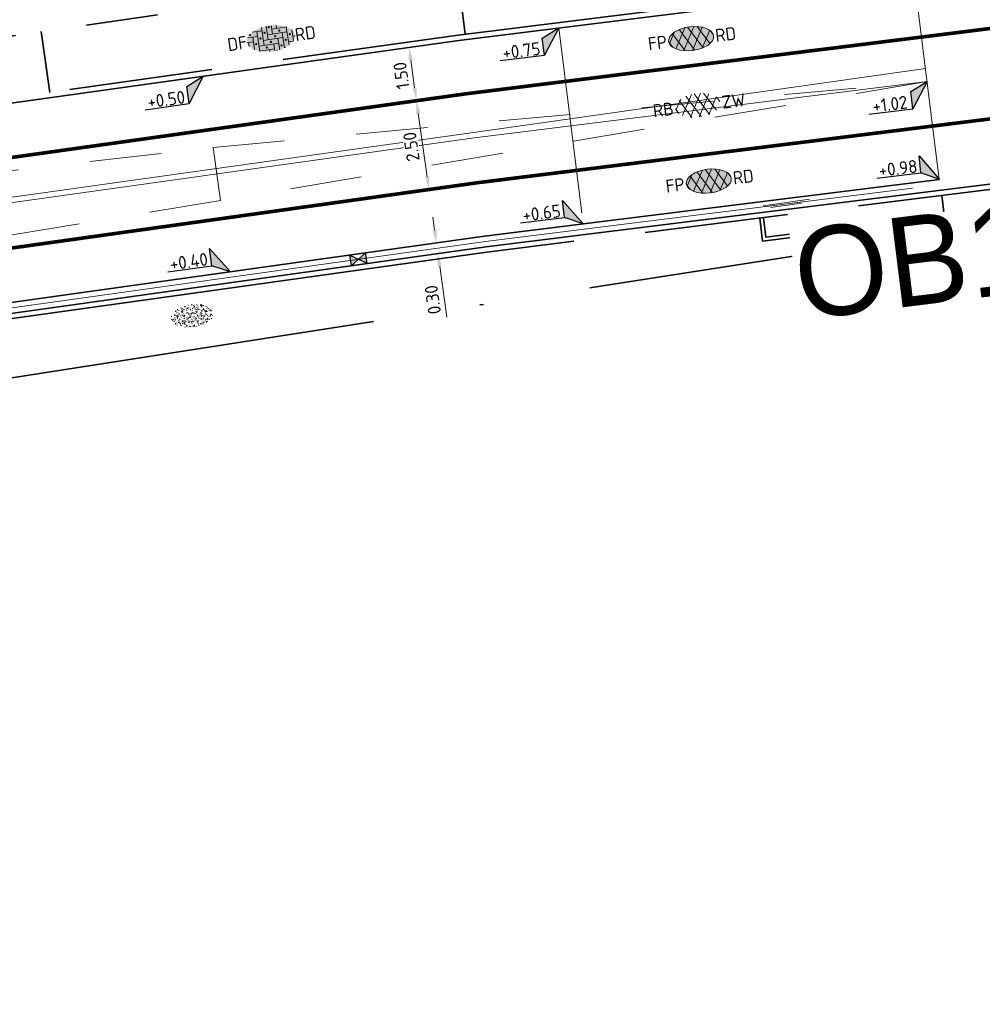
# Model space of a CAD drawing. Header units: metres. Extents: x 0 to 269924, y 0 to 933292.
# Tile 143 of 247: x 134329 to 134356, y 466526 to 466554. Entities that reach past the tile are written whole.
import ezdxf
from ezdxf import colors
from ezdxf.entities.mleader import LeaderData, LeaderLine
from ezdxf.enums import TextEntityAlignment as Align
from ezdxf.math import Vec2, Vec3

# ---------------------------------------------------------------- set-up
doc = ezdxf.new("R2018")
doc.units = ezdxf.units.M
for name, pattern in [('VH-OPSLUITBAND_100X200', [16, 8, -2, 4, -2]), ('VH-OPSLUITBAND_150X250', [24, 16, -2, 4, -2]), ('VW-1-1_STREEP', [2, 1, -1]), ('XX-HIDDEN', [4, 2, -2]), ('XX-PROJECTGRENS', [18, 12, -3, 0, -3])]:
    doc.linetypes.add(name, pattern=pattern)
for name, color, linetype, lineweight in [('B-WE-VH-M', 7, 'Continuous', 18), ('N-WE-KG-GRENS_PROJECT-G', 7, 'XX-PROJECTGRENS', 35), ('N-WE-VH-GOOT-S', 170, 'Continuous', 18), ('N-WE-VH-GOOT_STRAATBAKSTEEN-G', 170, 'Continuous', 35), ('N-WE-VH-KANTOPSLUITING-T18', 10, 'Continuous', 18), ('N-WE-VH-KANTOPSLUITING_OPSLUITBAND_100X200-G', 150, 'VH-OPSLUITBAND_100X200', 35), ('N-WE-VH-KANTOPSLUITING_OPSLUITBAND_150X250-G', 150, 'VH-OPSLUITBAND_150X250', 35), ('N-WE-VH-KANTOPSLUITING_VOORKANTBAND-G', 50, 'Continuous', 35), ('N-WE-VH-MATERIAALGRENS-G', 7, 'XX-HIDDEN', 35), ('N-WE-VH-VERHARDING-T18', 10, 'Continuous', 18), ('N-WE-VH-VERHARDING_ASFALT-S', 7, 'Continuous', 18), ('N-WE-VH-VERHARDING_STRAATBAKSTEEN-S', 7, 'Continuous', 18), ('N-WE-VW-MARKERING_LANGS_STREEP_11_010-G', 7, 'VW-1-1_STREEP', 13), ('X-XX-AL-HOOGTELABEL-S', 7, 'Continuous', 25)]:
    doc.layers.add(name, color=color, linetype=linetype, lineweight=lineweight)
for name, color, linetype, lineweight, true_color in [('N-WE-GR-GRAS-S', 7, 'Continuous', 18, 0x00a500), ('N-WE-RI-HWA_KOLK-S', 150, 'Continuous', 25, 0x007fff), ('N-WE-VH-HELLINGBAAN-G', 30, 'XX-HIDDEN', 18, 0xff7f00)]:
    doc.layers.add(name, color=color, linetype=linetype, lineweight=lineweight, true_color=true_color)
doc.layers.add('X-XX-AL-HULPLIJN-G', color=30, linetype='Continuous', lineweight=18, plot=False)
doc.styles.add('NLCS-ISO', font='NLCS-ISO.ttf')
doc.styles.add('NLCS-ISO-M200-T18', font='NLCS-ISO.ttf', dxfattribs={"height": 0.36})
doc.styles.get("Standard").update_dxf_attribs({"font": 'romand.shx'})
doc.dimstyles.new('NLCS-M200-T18-PIJL_L2_H2', dxfattribs={"dimscale": 0.2, "dimtxt": 2.5, "dimasz": 1.8, "dimexe": 2, "dimexo": 2, "dimgap": 0.7, "dimtad": 1, "dimzin": 0, "dimdsep": 46, "dimtxsty": 'NLCS-ISO-M200-T18', "dimcen": 0, "dimdle": 2, "dimclrd": 256, "dimclre": 256, "dimclrt": 10, "dimazin": 0, "dimtfac": 1, "dimtdec": 3, "dimtofl": 0, "dimtmove": 0, "dimatfit": 3, "dimfxl": 2, "dimfxlon": 1, "dimtfillclr": 256, "dimtolj": 1, "dimtzin": 0, "dimlwd": -1, "dimlwe": -1, "dimarcsym": 0})

# ---------------------------------------------------------------- blocks, each defined once
blk = doc.blocks.new('*U124')
for p, q in [((-2.42, 1.27), (-2.34, 3.67)), ((-2.34, 3.67), (0, 0)), ((-8.62, 1.47), (-2.42, 1.27)), ((0, 0), (-2.42, 1.27))]:
    blk.add_line(p, q)
blk.add_solid([(-2.34, 3.67), (0, 0), (-2.42, 1.27)])
at = {"style": 'NLCS-ISO'}
blk.add_attdef('...', text='', height=1.8, rotation=358.1378, dxfattribs=at).set_placement((-5.53, 0.95), align=Align.BOTTOM_CENTER)
blk = doc.blocks.new('*U123')
for p, q in [((0, 0), (-2.54, -3.45)), ((-2.49, -1.05), (0, 0)), ((-2.54, -3.45), (-2.49, -1.05)), ((-8.74, -3.3), (-2.54, -3.45))]:
    blk.add_line(p, q)
blk.add_solid([(-2.49, -1.05), (0, 0), (-2.54, -3.45)])
at = {"style": 'NLCS-ISO'}
blk.add_attdef('...', text='', height=1.8, rotation=358.6455, dxfattribs=at).set_placement((-5.65, -3.79), align=Align.BOTTOM_CENTER)
blk = doc.blocks.new('*U142')
for p, q in [((0, 0), (-2.49, -3.49)), ((-2.47, -1.09), (0, 0)), ((-2.49, -3.49), (-2.47, -1.09)), ((-8.69, -3.44), (-2.49, -3.49))]:
    blk.add_line(p, q)
blk.add_solid([(-2.47, -1.09), (0, 0), (-2.49, -3.49)])
at = {"style": 'NLCS-ISO'}
blk.add_attdef('...', text='', height=1.8, rotation=359.5254, dxfattribs=at).set_placement((-5.59, -3.88), align=Align.BOTTOM_CENTER)
blk = doc.blocks.new('*U143')
for p, q in [((-2.45, 1.21), (-2.43, 3.61)), ((-2.43, 3.61), (0, 0)), ((-8.65, 1.26), (-2.45, 1.21)), ((0, 0), (-2.45, 1.21))]:
    blk.add_line(p, q)
blk.add_solid([(-2.43, 3.61), (0, 0), (-2.45, 1.21)])
at = {"style": 'NLCS-ISO'}
blk.add_attdef('...', text='', height=1.8, rotation=359.5254, dxfattribs=at).set_placement((-5.56, 0.82), align=Align.BOTTOM_CENTER)
blk = doc.blocks.new('*U122')
for p, q in [((0, 0), (-2.54, -3.45)), ((-2.49, -1.05), (0, 0)), ((-2.54, -3.45), (-2.49, -1.05)), ((-8.74, -3.3), (-2.54, -3.45))]:
    blk.add_line(p, q)
blk.add_solid([(-2.49, -1.05), (0, 0), (-2.54, -3.45)])
at = {"style": 'NLCS-ISO'}
blk.add_attdef('...', text='', height=1.8, rotation=358.6455, dxfattribs=at).set_placement((-5.65, -3.79), align=Align.BOTTOM_CENTER)
blk = doc.blocks.new('*U144')
for p, q in [((-2.43, 1.25), (-2.38, 3.65)), ((-2.38, 3.65), (0, 0)), ((-8.63, 1.4), (-2.43, 1.25)), ((0, 0), (-2.43, 1.25))]:
    blk.add_line(p, q)
blk.add_solid([(-2.38, 3.65), (0, 0), (-2.43, 1.25)])
at = {"style": 'NLCS-ISO'}
blk.add_attdef('...', text='', height=1.8, rotation=358.6455, dxfattribs=at).set_placement((-5.54, 0.9), align=Align.BOTTOM_CENTER)
blk = doc.blocks.new('SVH-ASFALT_KL-SO')
at = {"ltscale": 0.1}
for p, q in [((-2.51, -1.23), (-0.92, 1.53)), ((0.09, -1.73), (-1.71, 1.38)), ((-1.45, -1.61), (0.37, 1.54)), ((1.26, -1.54), (-0.53, 1.56)), ((2.29, -1.09), (0.8, 1.48)), ((-3.32, -0.4), (-2.47, 1.08)), ((-1.25, -1.65), (-2.73, 0.92)), ((-0.24, -1.74), (1.52, 1.29)), ((1.15, -1.58), (2.49, 0.75)), ((2.91, 0.06), (2.53, 0.71)), ((-2.96, -0.91), (-3.37, -0.2))]:
    blk.add_line(p, q, dxfattribs=at)
at = {"style": 'NLCS-ISO'}
blk.add_attdef('FUNCTIE_VERHARDING', text='', height=1.8, dxfattribs=at).set_placement((-3.62, -0.09), align=Align.MIDDLE_RIGHT)
blk.add_attdef('KLEUR', text='', height=1.8, dxfattribs=at).set_placement((3.17, -0.09), align=Align.MIDDLE_LEFT)
at = {"style": 'NLCS-ISO', "flags": 1}
blk.add_attdef('FUNCTIE', text='', height=1.8, dxfattribs=at).set_placement((0.12, -3.58), align=Align.MIDDLE_CENTER)
blk = doc.blocks.new('SVH-ASFALT_FP_KL-SO')
at = {"true_color": 0xa50000}
h = blk.add_hatch(color=14, dxfattribs=at)
h.dxf.hatch_style = 1
edge = h.paths.add_edge_path()
edge.add_ellipse((0, 0), major_axis=(0.631, 0), ratio=0.525613, start_angle=0, end_angle=360)
at = {"ltscale": 0.1}
for p, q in [((-0.457, -0.228), (-0.139, 0.323)), ((0.063, -0.33), (-0.296, 0.292)), ((-0.244, -0.305), (0.12, 0.325)), ((0.298, -0.292), (-0.061, 0.33)), ((-0.002, -0.331), (0.349, 0.276)), ((0.503, -0.2), (0.206, 0.313)), ((-0.619, -0.063), (-0.448, 0.233)), ((-0.204, -0.314), (-0.501, 0.201)), ((0.275, -0.298), (0.544, 0.168)), ((0.628, 0.028), (0.552, 0.16)), ((-0.547, -0.165), (-0.629, -0.023))]:
    blk.add_line(p, q, dxfattribs=at)
at = {"layer": 'X-XX-AL-HULPLIJN-G'}
blk.add_ellipse((0, 0), major_axis=(0.631, 0), ratio=0.525613, dxfattribs=at)
at = {"style": 'NLCS-ISO'}
blk.add_attdef('RB', text='', height=0.36, dxfattribs=at).set_placement((-0.679, 0), align=Align.MIDDLE_RIGHT)
blk.add_attdef('RD', text='', height=0.36, dxfattribs=at).set_placement((0.679, 0), align=Align.MIDDLE_LEFT)
blk = doc.blocks.new('*D554')
at = {"layer": 'B-WE-VH-M', "transparency": 16777216}
for p, q in [((134340.716, 466551.377), (134339.923, 466551.266)), ((134340.616, 466549.202), (134340.369, 466550.965)), ((134341.063, 466548.901), (134340.27, 466548.79))]:
    blk.add_line(p, q, dxfattribs=at)
for points in [[(134340.31, 466550.957), (134340.429, 466550.973), (134340.319, 466551.321)], [(134340.557, 466549.194), (134340.676, 466549.21), (134340.666, 466548.846)]]:
    blk.add_solid(points, dxfattribs=at)
at = {"layer": 'Defpoints', "color": 0, "transparency": 16777216}
for p in [(134341.677, 466551.512), (134340.319, 466551.321), (134342.023, 466549.036)]:
    blk.add_point(p, dxfattribs=at)
at = {"layer": 'B-WE-VH-M', "color": 10, "transparency": 16777216, "insert": (134340.176, 466550.039), "char_height": 0.36, "attachment_point": 5, "rotation": 97.9782, "style": 'NLCS-ISO-M200-T18', "bg_fill": 3, "box_fill_scale": 1.1, "bg_fill_color": 256, "bg_fill_true_color": 13158600, "bg_fill_transparency": 0}
blk.add_mtext('\\A1;2.50', dxfattribs=at)
blk = doc.blocks.new('*D555')
at = {"layer": 'B-WE-VH-M', "transparency": 16777216}
for p, q in [((134340.507, 466552.862), (134339.715, 466552.751)), ((134340.269, 466551.678), (134340.161, 466552.45)), ((134340.716, 466551.377), (134339.923, 466551.266))]:
    blk.add_line(p, q, dxfattribs=at)
for points in [[(134340.102, 466552.442), (134340.221, 466552.459), (134340.111, 466552.807)], [(134340.21, 466551.67), (134340.329, 466551.686), (134340.319, 466551.321)]]:
    blk.add_solid(points, dxfattribs=at)
at = {"layer": 'Defpoints', "color": 0, "transparency": 16777216}
for p in [(134341.468, 466552.997), (134340.111, 466552.807), (134341.677, 466551.512)]:
    blk.add_point(p, dxfattribs=at)
at = {"layer": 'B-WE-VH-M', "color": 10, "transparency": 16777216, "insert": (134339.898, 466552.02), "char_height": 0.36, "attachment_point": 5, "rotation": 97.9782, "style": 'NLCS-ISO-M200-T18', "bg_fill": 3, "box_fill_scale": 1.1, "bg_fill_color": 256, "bg_fill_true_color": 13158600, "bg_fill_transparency": 0}
blk.add_mtext('\\A1;1.50', dxfattribs=at)
blk = doc.blocks.new('*D556')
at = {"layer": 'B-WE-VH-M', "transparency": 16777216}
for p, q in [((134340.825, 466547.717), (134340.775, 466548.073)), ((134341.271, 466547.416), (134340.478, 466547.305)), ((134341.312, 466547.119), (134340.52, 466547.007)), ((134340.966, 466546.706), (134341.165, 466545.288))]:
    blk.add_line(p, q, dxfattribs=at)
for points in [[(134340.765, 466547.708), (134340.884, 466547.725), (134340.875, 466547.36)], [(134340.907, 466546.698), (134341.026, 466546.715), (134340.916, 466547.063)]]:
    blk.add_solid(points, dxfattribs=at)
at = {"layer": 'Defpoints', "color": 0, "transparency": 16777216}
for p in [(134342.211, 466547.547), (134342.253, 466547.25), (134340.916, 466547.063)]:
    blk.add_point(p, dxfattribs=at)
at = {"layer": 'B-WE-VH-M', "color": 10, "transparency": 16777216, "insert": (134340.774, 466545.775), "char_height": 0.36, "attachment_point": 5, "rotation": 97.9782, "style": 'NLCS-ISO-M200-T18', "bg_fill": 3, "box_fill_scale": 1.1, "bg_fill_color": 256, "bg_fill_true_color": 13158600, "bg_fill_transparency": 0}
blk.add_mtext('\\A1;0.30', dxfattribs=at)
blk = doc.blocks.new('N-SRI-KOLK_STRAAT_450X300-SO')
h = blk.add_hatch(color=256)
h.dxf.hatch_style = 1
h.paths.add_polyline_path([(0, 0), (-1.125, 0.75), (-1.125, -0.75)])
h.paths.add_polyline_path([(1.125, -0.75), (1.125, 0.75), (0, 0)])
for p, q in [((-1.125, -0.75), (1.125, 0.75)), ((1.125, -0.75), (-1.125, 0.75))]:
    blk.add_line(p, q)
at = {"flags": 128}
blk.add_lwpolyline([(-1.125, -0.75), (1.125, -0.75), (1.125, 0.75), (-1.125, 0.75)], close=True, dxfattribs=at)
blk = doc.blocks.new('*U121')
at = {"lineweight": 30, "flags": 106}
blk.add_attdef('OB', text='', height=0.36, dxfattribs=at).set_placement((0, 0.1), align=Align.BOTTOM_CENTER)
blk = doc.blocks.new('SVH-GOOT_SYMBOOL-SO')
at = {"color": 7, "linetype": 'Continuous'}
for p, q in [((0.2, 3.125), (0.2, -3.359)), ((-0.206, 2.137), (-0.206, -2.217)), ((0, 2.669), (0, -2.669))]:
    blk.add_line(p, q, dxfattribs=at)
at = {"style": 'NLCS-ISO'}
blk.add_attdef('MATERIAAL', text='', height=1.8, dxfattribs=at).set_placement((-1.098, 0), align=Align.MIDDLE_RIGHT)
blk.add_attdef('KLEUR', text='', height=1.8, dxfattribs=at).set_placement((1.1, 0), align=Align.MIDDLE_LEFT)
blk = doc.blocks.new('SVH-SBS_DIKFORMAAT_ELLEBOOG_KL-SO')
h = blk.add_hatch(color=254)
edge = h.paths.add_edge_path()
edge.add_ellipse((1.09, 0.12), major_axis=(3.39, 0), ratio=0.533267, start_angle=0, end_angle=360)
for p, q in [((-1.35, 1.38), (0, 1.38)), ((-0.69, 1.38), (-0.69, -1.38)), ((0, 1.84), (0, -0.69)), ((0.69, 1.92), (0.69, 0)), ((1.38, 1.93), (1.38, 0.69)), ((1.38, 1.38), (3.54, 1.38)), ((2.07, 1.86), (2.07, 1.38)), ((3.45, 1.38), (3.45, -1.18)), ((-2.3, 0), (-1.38, 0)), ((-2.13, 0.69), (-0.69, 0.69)), ((-1.38, 0.69), (-1.38, -1.12)), ((0, 0), (2.76, 0)), ((0.69, 0.69), (3.45, 0.69)), ((2.76, 0.69), (2.76, -1.45)), ((4.14, 0.92), (4.14, -0.67)), ((4.14, 0), (4.48, 0)), ((-2.07, 0), (-2.07, -0.54)), ((-0.69, -0.69), (2.07, -0.69)), ((1.38, -0.69), (1.38, -1.68)), ((2.07, 0), (2.07, -1.61)), ((3.45, -0.69), (4.12, -0.69)), ((-0.8, -1.38), (1.38, -1.38)), ((0.69, -1.38), (0.69, -1.67)), ((2.76, -1.38), (2.98, -1.38))]:
    blk.add_line(p, q)
for centre in [(1.03, 1.72), (-0.35, 0.34), (0.34, 1.03), (1.72, 0.34), (2.41, 1.03), (3.79, 0.34), (-1.04, -0.35), (0.34, -1.04), (1.03, -0.35), (2.41, -1.04), (3.11, -0.35)]:
    blk.add_circle(centre, 0.0881)
for centre, start, end in [((-1.73, 1.03), 158.9124, 101.1902), ((1.72, -1.73), 59.0911, 132.3433)]:
    blk.add_arc(centre, 0.0881, start, end)
at = {"style": 'NLCS-ISO'}
blk.add_attdef('FORMAAT', text='', height=1.8, dxfattribs=at).set_placement((-2.3, 0.12), align=Align.MIDDLE_RIGHT)
blk.add_attdef('KLEUR', text='', height=1.8, dxfattribs=at).set_placement((4.49, 0.12), align=Align.MIDDLE_LEFT)
at = {"style": 'NLCS-ISO', "flags": 1}
blk.add_attdef('FUNCTIE', text='', height=1.8, dxfattribs=at).set_placement((0.12, -3.58), align=Align.MIDDLE_CENTER)
blk = doc.blocks.new('SGR-GRAS_01-SO')
at = {"ltscale": 0.1}
for p, q in [((-0.576, 0.919), (-0.64, 0.957)), ((-0.562, 0.919), (-0.509, 0.972)), ((-0.212, 0.998), (-0.269, 1.031)), ((0.073, 0.993), (0.138, 1.031)), ((0.239, 0.923), (0.312, 0.942)), ((0.594, 0.925), (0.522, 0.945)), ((0.912, 0.894), (0.907, 0.925)), ((-1.964, -0.07), (-1.977, 0.004)), ((-1.93, 0.188), (-1.925, 0.244)), ((-1.893, 0.237), (-1.921, 0.253)), ((-1.668, 0.023), (-1.595, 0.043)), ((-1.596, 0.241), (-1.649, 0.294)), ((-1.53, 0.316), (-1.595, 0.353)), ((-1.448, 0.644), (-1.521, 0.664)), ((-1.517, 0.187), (-1.442, 0.187)), ((-1.469, 0.576), (-1.482, 0.65)), ((-1.358, 0.206), (-1.431, 0.226)), ((-1.427, 0.476), (-1.354, 0.496)), ((-1.421, 0.131), (-1.356, 0.168)), ((-1.369, 0.009), (-1.382, 0.083)), ((-1.375, 0.106), (-1.322, 0.159)), ((-1.334, 0.111), (-1.328, 0.186)), ((-1.302, 0.761), (-1.324, 0.774)), ((-1.284, 0.684), (-1.278, 0.759)), ((-1.167, 0.395), (-1.232, 0.432)), ((-1.172, 0.241), (-1.225, 0.294)), ((-1.154, 0.647), (-1.207, 0.7)), ((-1.112, 0.172), (-1.04, 0.192)), ((-1.032, 0.028), (-1.097, 0.066)), ((-0.939, 0.84), (-1.004, 0.878)), ((-0.968, 0.512), (-0.915, 0.565)), ((-0.893, 0.496), (-0.965, 0.515)), ((-0.942, 0.187), (-0.867, 0.187)), ((-0.923, 0.418), (-0.858, 0.456)), ((-0.892, 0.812), (-0.817, 0.812)), ((-0.873, 0.655), (-0.886, 0.729)), ((-0.803, 0.057), (-0.875, 0.077)), ((-0.871, 0.625), (-0.799, 0.644)), ((-0.804, 0.474), (-0.869, 0.511)), ((-0.747, 0.241), (-0.8, 0.294)), ((-0.773, 0.089), (-0.786, 0.163)), ((-0.73, 0.647), (-0.783, 0.7)), ((-0.739, 0.034), (-0.732, 0.109)), ((-0.669, 0.107), (-0.734, 0.145)), ((-0.689, 0.607), (-0.682, 0.682)), ((-0.557, 0.321), (-0.485, 0.34)), ((-0.441, 0.553), (-0.506, 0.59)), ((-0.427, 0.785), (-0.499, 0.804)), ((-0.425, 0.706), (-0.36, 0.743)), ((-0.337, 0.347), (-0.41, 0.366)), ((-0.323, 0.241), (-0.376, 0.294)), ((-0.306, 0.186), (-0.371, 0.224)), ((-0.367, 0.187), (-0.292, 0.187)), ((-0.305, 0.647), (-0.358, 0.7)), ((-0.317, 0.812), (-0.242, 0.812)), ((-0.316, 0.774), (-0.244, 0.793)), ((-0.278, 0.735), (-0.291, 0.809)), ((-0.243, 0.017), (-0.17, 0.036)), ((-0.178, 0.169), (-0.191, 0.242)), ((-0.078, 0.632), (-0.143, 0.669)), ((-0.143, -0.043), (-0.137, 0.032)), ((-0.093, 0.53), (-0.087, 0.604)), ((-0.085, 0.159), (-0.032, 0.212)), ((-0.069, 0.189), (-0.004, 0.227)), ((0.057, 0.265), (-0.008, 0.303)), ((-0.002, 0.47), (0.071, 0.489)), ((0.101, 0.241), (0.048, 0.294)), ((0.128, 0.636), (0.056, 0.656)), ((0.119, 0.647), (0.066, 0.7)), ((0.218, 0.198), (0.146, 0.217)), ((0.208, 0.187), (0.283, 0.187)), ((0.286, 0.711), (0.221, 0.748)), ((0.258, 0.812), (0.333, 0.812)), ((0.317, 0.814), (0.304, 0.888)), ((0.313, 0.166), (0.385, 0.185)), ((0.322, 0.565), (0.375, 0.618)), ((0.42, 0.344), (0.355, 0.382)), ((0.417, 0.248), (0.404, 0.322)), ((0.429, 0.477), (0.494, 0.514)), ((0.526, 0.241), (0.472, 0.294)), ((0.543, 0.647), (0.49, 0.7)), ((0.555, -0.022), (0.49, 0.015)), ((0.502, 0.452), (0.509, 0.527)), ((0.554, 0.619), (0.626, 0.638)), ((0.649, 0.79), (0.584, 0.827)), ((0.684, 0.487), (0.611, 0.507)), ((0.774, 0.049), (0.701, 0.069)), ((0.784, 0.423), (0.719, 0.461)), ((0.783, 0.187), (0.858, 0.187)), ((0.833, 0.812), (0.908, 0.812)), ((0.918, 0.057), (0.853, 0.094)), ((0.868, 0.315), (0.941, 0.334)), ((0.95, 0.241), (0.897, 0.294)), ((0.967, 0.647), (0.914, 0.7)), ((0.927, 0.764), (0.992, 0.802)), ((1.012, 0.869), (0.947, 0.906)), ((1.012, 0.328), (0.999, 0.402)), ((1.15, 0.777), (1.077, 0.796)), ((1.147, 0.502), (1.082, 0.54)), ((1.098, 0.375), (1.104, 0.45)), ((1.109, 0.767), (1.182, 0.787)), ((1.239, 0.338), (1.167, 0.358)), ((1.183, 0.011), (1.255, 0.03)), ((1.206, 0.212), (1.259, 0.265)), ((1.282, 0.136), (1.217, 0.173)), ((1.283, 0.248), (1.348, 0.286)), ((1.374, 0.241), (1.321, 0.294)), ((1.392, 0.647), (1.339, 0.7)), ((1.358, 0.187), (1.433, 0.187)), ((1.424, 0.463), (1.496, 0.483)), ((1.51, 0.581), (1.445, 0.619)), ((1.645, 0.215), (1.58, 0.252)), ((1.607, 0.407), (1.594, 0.481)), ((1.693, 0.298), (1.7, 0.373)), ((1.795, 0.19), (1.722, 0.209)), ((1.738, 0.159), (1.81, 0.179)), ((1.798, 0.241), (1.745, 0.294)), ((1.933, 0.187), (1.948, 0.187)), ((-1.918, -0.157), (-1.854, -0.119)), ((-1.824, -0.083), (-1.897, -0.064)), ((-1.759, -0.13), (-1.823, -0.092)), ((-1.782, -0.301), (-1.729, -0.248)), ((-1.624, -0.496), (-1.689, -0.459)), ((-1.631, -0.572), (-1.684, -0.519)), ((-1.613, -0.166), (-1.667, -0.113)), ((-1.567, -0.438), (-1.492, -0.438)), ((-1.535, -0.657), (-1.498, -0.636)), ((-1.395, -0.051), (-1.46, -0.013)), ((-1.385, -0.462), (-1.378, -0.387)), ((-1.353, -0.281), (-1.281, -0.261)), ((-1.269, -0.232), (-1.341, -0.212)), ((-1.261, -0.417), (-1.326, -0.38)), ((-1.269, -0.557), (-1.282, -0.483)), ((-1.207, -0.572), (-1.26, -0.519)), ((-1.179, -0.67), (-1.252, -0.651)), ((-1.189, -0.166), (-1.242, -0.113)), ((-1.126, -0.784), (-1.191, -0.746)), ((-1.065, -0.386), (-1, -0.348)), ((-1.039, -0.585), (-0.967, -0.565)), ((-0.992, -0.438), (-0.917, -0.438)), ((-0.897, -0.338), (-0.962, -0.301)), ((-0.898, -0.654), (-0.845, -0.601)), ((-0.783, -0.572), (-0.836, -0.519)), ((-0.763, -0.705), (-0.828, -0.667)), ((-0.765, -0.166), (-0.818, -0.113)), ((-0.798, -0.132), (-0.726, -0.112)), ((-0.789, -0.539), (-0.782, -0.464)), ((-0.713, -0.381), (-0.786, -0.361)), ((-0.725, -0.889), (-0.652, -0.869)), ((-0.709, -0.902), (-0.644, -0.864)), ((-0.624, -0.819), (-0.696, -0.799)), ((-0.674, -0.477), (-0.687, -0.403)), ((-0.534, -0.259), (-0.599, -0.222)), ((-0.567, -0.098), (-0.502, -0.061)), ((-0.491, -0.248), (-0.438, -0.195)), ((-0.484, -0.436), (-0.411, -0.416)), ((-0.399, -0.626), (-0.464, -0.588)), ((-0.417, -0.438), (-0.342, -0.438)), ((-0.358, -0.572), (-0.411, -0.519)), ((-0.341, -0.166), (-0.394, -0.113)), ((-0.248, -0.091), (-0.32, -0.072)), ((-0.171, -0.18), (-0.236, -0.143)), ((-0.158, -0.529), (-0.23, -0.51)), ((-0.211, -0.614), (-0.146, -0.577)), ((-0.193, -0.616), (-0.187, -0.541)), ((-0.169, -0.74), (-0.097, -0.72)), ((-0.036, -0.547), (-0.101, -0.509)), ((-0.078, -0.398), (-0.091, -0.324)), ((0.021, -0.964), (0.008, -0.89)), ((0.066, -0.572), (0.013, -0.519)), ((0.084, -0.166), (0.031, -0.113)), ((0.099, -0.913), (0.034, -0.876)), ((0.072, -0.287), (0.144, -0.268)), ((0.192, -0.101), (0.127, -0.064)), ((0.158, -0.438), (0.233, -0.438)), ((0.308, -0.24), (0.235, -0.221)), ((0.327, -0.468), (0.262, -0.43)), ((0.287, -0.327), (0.352, -0.289)), ((0.397, -0.678), (0.325, -0.659)), ((0.386, -0.591), (0.459, -0.572)), ((0.393, -0.601), (0.446, -0.548)), ((0.462, -0.834), (0.397, -0.797)), ((0.402, -0.693), (0.409, -0.618)), ((0.49, -0.572), (0.437, -0.519)), ((0.452, -0.12), (0.459, -0.046)), ((0.508, -0.166), (0.455, -0.113)), ((0.517, -0.318), (0.504, -0.244)), ((0.617, -0.884), (0.604, -0.81)), ((0.69, -0.389), (0.625, -0.351)), ((0.627, -0.138), (0.7, -0.119)), ((0.643, -0.843), (0.708, -0.806)), ((0.701, -0.895), (0.773, -0.876)), ((0.733, -0.438), (0.808, -0.438)), ((0.825, -0.755), (0.76, -0.718)), ((0.785, -0.039), (0.85, -0.002)), ((0.863, -0.389), (0.791, -0.37)), ((0.799, -0.195), (0.852, -0.142)), ((0.914, -0.572), (0.861, -0.519)), ((0.932, -0.166), (0.879, -0.113)), ((0.953, -0.827), (0.88, -0.808)), ((0.942, -0.442), (1.014, -0.423)), ((1.053, -0.31), (0.988, -0.272)), ((0.998, -0.77), (1.004, -0.696)), ((1.048, -0.198), (1.054, -0.123)), ((1.112, -0.239), (1.099, -0.165)), ((1.188, -0.676), (1.123, -0.639)), ((1.141, -0.556), (1.206, -0.518)), ((1.212, -0.805), (1.199, -0.731)), ((1.329, -0.1), (1.256, -0.08)), ((1.256, -0.746), (1.328, -0.727)), ((1.339, -0.572), (1.286, -0.519)), ((1.356, -0.166), (1.303, -0.113)), ((1.308, -0.438), (1.383, -0.438)), ((1.419, -0.538), (1.346, -0.518)), ((1.416, -0.231), (1.351, -0.193)), ((1.551, -0.597), (1.486, -0.56)), ((1.497, -0.293), (1.569, -0.274)), ((1.639, -0.268), (1.704, -0.231)), ((1.643, -0.275), (1.65, -0.2)), ((1.684, -0.547), (1.736, -0.495)), ((1.707, -0.159), (1.694, -0.085)), ((1.713, -0.522), (1.71, -0.519)), ((1.779, -0.152), (1.715, -0.114)), ((1.781, -0.166), (1.728, -0.113)), ((1.884, -0.248), (1.812, -0.229)), ((-0.836, -0.943), (-0.853, -0.926)), ((-0.582, -0.994), (-0.587, -0.97)), ((-0.376, -0.979), (-0.429, -0.926)), ((-0.265, -0.992), (-0.33, -0.955)), ((-0.068, -0.968), (-0.141, -0.948)), ((-0.014, -1.008), (0.039, -0.955)), ((0.048, -0.979), (-0.005, -0.926)), ((0.172, -1.037), (0.218, -1.024)), ((0.472, -0.979), (0.419, -0.926)), ((0.856, -0.938), (0.844, -0.926))]:
    blk.add_line(p, q, dxfattribs=at)
at = {"ltscale": 0.1, "style": 'NLCS-ISO'}
blk.add_attdef('TYPE', text='', height=0.5, dxfattribs=at).set_placement((3.471, -0.016), align=Align.MIDDLE_CENTER)

msp = doc.modelspace()

# ---------------------------------------------------------------- linework, layer by layer
at = {"layer": 'N-WE-KG-GRENS_PROJECT-G', "flags": 128}
msp.add_lwpolyline([(133942.152, 466524.013), (133955.533, 466522.507), (133956.145, 466521.626), (133962.811, 466521.355), (133963.543, 466522.67), (133965.054, 466522.563), (133965.551, 466521.193), (133981.5, 466520.334), (133981.565, 466520.896), (133982.028, 466520.86), (133994.134, 466520.33), (133994.151, 466519.671), (134009.067, 466519.478), (134013.911, 466519.512), (134027.732, 466519.636), (134028.693, 466519.554), (134034.796, 466519.611), (134050.86, 466519.659), (134068.501, 466520.152), (134071.254, 466520.237), (134077.26, 466520.692), (134094.041, 466522.635), (134101.385, 466523.282), (134101.428, 466523.91), (134128.995, 466527.092), (134141.938, 466528.627), (134148.421, 466529.392), (134148.476, 466529.087), (134157.108, 466530.24), (134157.762, 466530.339), (134157.953, 466529.076), (134163.706, 466529.946), (134172.69, 466531.055), (134201.838, 466535.069), (134202.197, 466534.878), (134203.304, 466535.042), (134208.161, 466535.722), (134214.682, 466536.673), (134215.15, 466536.846), (134235.766, 466539.754), (134239.587, 466540.449), (134251.117, 466542.218), (134251.536, 466542.09), (134264.479, 466543.833), (134264.487, 466544.317), (134273.56, 466545.641), (134273.608, 466545.287), (134285.679, 466546.863), (134299.118, 466548.971), (134309.192, 466550.345), (134329.805, 466553.659), (134341.526, 466555.206), (134346.97, 466556.112), (134351.977, 466556.025), (134358.949, 466556.887), (134359.186, 466557.313), (134365.426, 466557.917), (134389.225, 466560.758), (134395.395, 466561.519), (134400.633, 466562.019), (134418.638, 466563.907), (134426.404, 466566.343), (134432.472, 466567.14), (134437.532, 466567.422), (134444.848, 466568.25), (134448.277, 466568.388), (134484.594, 466572.762), (134486.539, 466572.966), (134490.599, 466573.546), (134498.499, 466574.536), (134514.318, 466576.701), (134542.397, 466581.367), (134546.702, 466582.122), (134551.593, 466582.441), (134551.871, 466583.179), (134557.906, 466584.406), (134558.276, 466584.115), (134567.36, 466586.004), (134582.717, 466588.715), (134583.108, 466588.972), (134590.444, 466590.398), (134630.038, 466598.271), (134633.264, 466598.923), (134632.087, 466604.993), (134646.051, 466607.537), (134647.414, 466607.429), (134666.972, 466611.405), (134675.342, 466617.463), (134674.819, 466607.593), (134696.995, 466610.537), (134702.172, 466611.327), (134706.525, 466612.071), (134709.085, 466612.323), (134712.087, 466612.776), (134715, 466613.203), (134716.349, 466613.229), (134723.364, 466613.968), (134738.981, 466616.639), (134746.062, 466617.28), (134746.09, 466616.641), (134760.121, 466618.861), (134759.993, 466619.829), (134768.446, 466621.137), (134784.615, 466623.738), (134787.541, 466625.072), (134796.772, 466626.479), (134796.899, 466625.715), (134813.878, 466628.545), (134820.226, 466629.584), (134847.68, 466634.234), (134881.79, 466639.204), (134881.926, 466639.532), (134884.43, 466640.009), (134893.797, 466641.711), (134903.085, 466643.328), (134904.138, 466643.527), (134920.265, 466646.374), (134921.332, 466646.578), (134937.367, 466649.518), (134938.501, 466649.708), (134961.555, 466654.096), (134967.764, 466655.262), (134974.722, 466656.563), (134984.23, 466658.491), (134992.023, 466659.998), (134995.809, 466660.766), (135000.442, 466661.693), (135009.695, 466663.648), (135010.659, 466663.869), (135018.832, 466665.618), (135021.92, 466666.314), (135034.093, 466668.943), (135034.161, 466668.769), (135043.8, 466670.832), (135059.084, 466674.02), (135068.771, 466676.078), (135083.089, 466679.034), (135091.902, 466680.993), (135097.488, 466682.166), (135104.831, 466683.651), (135116.534, 466686.231), (135119.892, 466686.792), (135126.3, 466688.013), (135127.347, 466688.196), (135130.448, 466688.891), (135135.602, 466689.887), (135140.19, 466691.518), (135166.592, 466696.94), (135182.368, 466700.724), (135201.902, 466704.748), (135203.941, 466705.082), (135209.867, 466705.957), (135217.801, 466707.782), (135228.821, 466709.933), (135242.391, 466712.598), (135277.698, 466719.723), (135279.457, 466720.111), (135279.55, 466721.578), (135288.178, 466723.073), (135350.963, 466735.305), (135501.986, 466763.685), (135501.162, 466761.839), (135525.132, 466766.833), (135533.639, 466768.672), (135569.042, 466775.188), (135582.767, 466777.378), (135584.022, 466777.634), (135585.675, 466776.264, 0.01918), (135652.451, 466792.01), (135652.891, 466793.457), (135660.981, 466795.919), (135661.574, 466796.074), (135664.481, 466796.836), (135665.946, 466796.651), (135673.558, 466799.328), (135680.977, 466801.739), (135687.276, 466804.201), (135692.547, 466806.295), (135705.432, 466809.743), (135712.094, 466810.706), (135728.145, 466817.035), (135760.285, 466825.832), (135773.458, 466829.179), (135789.116, 466834.08), (135813.029, 466842.892), (135823.352, 466846.718), (135839.426, 466852.91), (135860.96, 466860.89), (135867.928, 466863.26), (135895.199, 466872.784), (135899.312, 466861.8), (135873.359, 466852.082), (135873.188, 466848.843), (135867.814, 466846.669), (135856.104, 466842.036), (135847.253, 466838.505), (135830.033, 466832.514), (135818.854, 466828.652), (135812.865, 466826.949), (135808.959, 466825.804), (135805.053, 466824.658), (135770.731, 466814.307), (135766.971, 466812.016), (135761.879, 466808.079), (135757.591, 466807.133), (135743.839, 466803.566), (135724.075, 466798.35), (135721.275, 466798.229), (135720.422, 466801.401), (135715.133, 466799.834), (135698.553, 466794.754), (135698.279, 466793.693), (135686.038, 466790.352), (135686.038, 466789.248), (135686.038, 466787.562), (135681.985, 466786.092), (135677.719, 466785.319), (135623.458, 466770.711), (135607.41, 466767.662), (135584.355, 466763.142), (135577.091, 466761.475), (135570.47, 466760.803), (135524.714, 466753.103), (135522.642, 466752.878), (135515.666, 466751.661), (135498.388, 466748.218), (135460.498, 466741.759), (135438.515, 466737.953), (135402.134, 466731.048), (135401.842, 466732.671), (135396.111, 466731.637), (135390.927, 466730.659), (135374.008, 466727.423), (135342.463, 466720.896), (135337.831, 466720.249), (135332.781, 466719.412), (135316.41, 466716.549), (135312.764, 466716.512), (135301.04, 466714.003), (135296.667, 466713.077), (135288.078, 466711.338), (135288.031, 466710.414), (135288.066, 466708.643), (135283.612, 466707.738), (135244.114, 466700.084), (135242.59, 466702.114), (135218.779, 466697.088), (135216.4, 466696.736), (135207.126, 466694.996), (135197.842, 466693.22), (135196.987, 466690.777), (135188.214, 466689.009), (135186.218, 466690.919), (135157.953, 466685.339), (135157.545, 466682.623), (135152.388, 466681.564), (135151.517, 466683.806), (135135.729, 466680.62), (135134.464, 466677.149), (135128.184, 466675.854), (135125.788, 466678.571), (135109.606, 466675.114), (135107.871, 466673.543), (135107.871, 466672.134), (135099.469, 466670.442), (135080.265, 466666.625), (135079.406, 466666.151), (135069.61, 466664.202), (135057.638, 466661.759), (135035.803, 466657.155), (135033.723, 466658.689), (135013.618, 466654.679), (135014.198, 466652.086), (135012.612, 466651.731), (135012.176, 466654.16), (134999.525, 466651.581), (134981.058, 466648.065), (134978.74, 466647.609), (134978.586, 466647.723), (134973.29, 466646.777), (134967.912, 466645.754), (134966.071, 466645.409), (134952.75, 466642.776), (134952.592, 466643.577), (134951.246, 466643.315), (134944.955, 466642.097), (134940.872, 466641.345), (134939.907, 466640.789), (134925.329, 466637.906), (134925.171, 466637.877), (134925.333, 466636.966), (134925.553, 466635.733), (134922.159, 466635.157), (134921.983, 466636.201), (134920.712, 466635.973), (134906.644, 466633.431), (134906.509, 466633.768), (134899.927, 466632.517), (134896.041, 466630.574), (134862.297, 466626.202), (134861.423, 466623.924), (134854.723, 466622.819), (134853.222, 466624.597), (134834.721, 466621.381), (134818.755, 466618.638), (134803.128, 466616.182), (134801.097, 466614.744), (134787.48, 466613.242), (134768.983, 466610.888), (134755.14, 466609.258), (134754.957, 466609.237), (134754.786, 466610.217), (134731.872, 466606.359), (134713.4, 466603.055), (134699.607, 466600.717), (134685.428, 466598.156), (134675.878, 466596.194), (134672.276, 466595.656), (134668.91, 466595.016), (134645.926, 466591.058), (134638.577, 466590.001), (134611.474, 466584.899), (134601.717, 466583.131), (134600.6, 466582.901), (134592.762, 466581.44), (134575.118, 466578.109), (134569.726, 466577.127), (134558.057, 466574.923), (134547.369, 466573.132), (134538.23, 466571.522), (134531.355, 466570.551), (134524.272, 466569.346), (134519.026, 466568.326), (134515.39, 466567.719), (134505.384, 466563.341), (134500.986, 466562.643), (134495.881, 466561.909), (134495.823, 466562.312), (134492.204, 466563.642), (134484.398, 466562.518), (134478.905, 466561.786), (134469.843, 466560.533), (134464.536, 466559.742), (134456.919, 466558.745), (134448.033, 466557.687), (134433.208, 466556.61), (134412.104, 466554.577), (134407.553, 466554.101), (134387.467, 466551.741), (134381.785, 466550.955), (134364.962, 466548.659), (134360.191, 466548.481), (134354.944, 466547.628), (134324.113, 466542.837), (134319.685, 466541.923), (134312.466, 466540.844), (134307.061, 466539.9), (134305.527, 466540.739), (134283.993, 466537.831), (134278.004, 466536.268), (134260.392, 466533.941), (134253.899, 466532.65), (134244.867, 466531.618), (134227.961, 466528.835), (134196.876, 466524.748), (134191.294, 466524.652), (134189.441, 466519.487), (134180.543, 466523.251), (134138.079, 466517.961), (134135.279, 466517.668), (134120.646, 466515.791), (134115.858, 466514.998), (134094.415, 466512.788), (134094.483, 466512.133), (134077.905, 466510.692), (134056.132, 466509.19), (134043.898, 466509.02), (134033.049, 466509.242), (134023.923, 466509.529), (134011.048, 466510.262), (134011.12, 466510.989), (133978.031, 466511.971), (133977.492, 466511.386), (133976.525, 466511.415), (133970.93, 466511.61), (133940.859, 466512.853), (133936.339, 466513.04), (133926.354, 466513.566), (133918.767, 466513.929), (133914.845, 466514.016), (133909.555, 466514.279), (133907.78, 466514.373), (133898.183, 466514.701), (133889.291, 466514.99), (133877.411, 466515.387), (133865.169, 466516.189), (133858.598, 466516.511), (133853.557, 466516.784), (133840.824, 466517.534), (133833.647, 466517.757), (133833.706, 466517.421), (133832.853, 466517.458), (133826.979, 466517.575), (133808.076, 466518.296), (133803.308, 466518.179), (133802.56, 466518.555), (133780.072, 466520.153), (133779.6, 466519.291), (133774.066, 466519.538), (133773.735, 466520.559), (133740.527, 466522.642), (133713.376, 466524.159), (133705.703, 466524.636), (133705.709, 466526.266), (133685.059, 466527.583), (133660.563, 466529.253), (133639.129, 466529.346), (133622.453, 466530.286), (133616.388, 466530.543), (133614.494, 466530.624), (133604.393, 466531.597), (133597.464, 466531.465), (133574.3, 466531.955), (133566.695, 466531.543), (133561.32, 466531.616), (133554.142, 466531.627), (133545.309, 466531.719), (133535.509, 466531.795), (133530.483, 466531.897), (133499.098, 466532.845), (133498.91, 466530.624), (133497.604, 466522.359), (133448.566, 466524.379), (133448.421, 466522.59), (133414.567, 466524.034), (133414.497, 466533.241), (133401.904, 466533.723), (133353.812, 466535.745), (133352.26, 466536.139), (133333.107, 466536.524), (133333.343, 466545.829), (133369.152, 466544.714), (133381.325, 466544.396), (133400.699, 466543.637), (133404.005, 466543.551), (133435.456, 466542.61), (133435.456, 466542.277), (133451.526, 466541.628), (133467.883, 466541.235), (133477.659, 466542.034), (133509.103, 466541.442), (133515.138, 466541.284), (133519.939, 466540.992), (133525.525, 466540.798), (133532.518, 466540.097), (133548.147, 466539.778), (133548.297, 466540.601), (133555.22, 466540.722), (133564.265, 466540.558), (133565.06, 466540.188), (133570.074, 466540.025), (133574.07, 466539.875), (133576.623, 466539.795), (133577.163, 466540.007), (133601.21, 466539.677), (133602.809, 466541.635), (133610.483, 466541.448), (133611.878, 466539.353), (133618.8, 466539.154), (133622.331, 466538.943), (133622.362, 466539.485), (133627.247, 466539.274), (133627.305, 466538.709), (133642.487, 466537.733), (133654.92, 466537.235), (133674.71, 466536.649), (133674.766, 466536.962), (133682.638, 466536.639), (133685.084, 466535.631), (133701.924, 466534.36), (133703.6, 466534.856), (133708.504, 466534.396), (133731.895, 466532.391), (133737.992, 466531.942), (133749.854, 466530.901), (133752.15, 466530.77), (133756.921, 466530.655), (133767.535, 466530.109), (133779.853, 466530.016), (133787.77, 466529.934), (133810.905, 466528.967), (133832.384, 466528.238), (133837.192, 466527.837), (133897.841, 466525.036)], format="xyb", close=True, dxfattribs=at)
at = {"layer": 'N-WE-VH-GOOT_STRAATBAKSTEEN-G'}
msp.add_lwpolyline([(133341.192, 466538.034), (133548.299, 466533.099), (133604.484, 466532.752, -0.012398), (133694.641, 466528.294), (133747.111, 466524.328, 0.006097), (133941.572, 466515.108, 0.02139), (134085.33, 466514.138, 0.018724), (134137.889, 466519.445, 0.007401), (134227.449, 466531.463), (134342.22, 466547.549), (134354.896, 466549.127)], format="xyb", dxfattribs=at)
at = {"layer": 'N-WE-VH-HELLINGBAAN-G'}
msp.add_lwpolyline([(134251.745, 466540.422), (134334.654, 466550.022), (134354.556, 466551.856), (134334.862, 466548.537), (134252.509, 466534.975)], dxfattribs=at)
at = {"layer": 'N-WE-VH-KANTOPSLUITING_OPSLUITBAND_100X200-G'}
msp.add_lwpolyline([(134352.984, 466547.784), (134349.967, 466547.408), (134349.887, 466548.05)], dxfattribs=at)
at = {"layer": 'N-WE-VH-KANTOPSLUITING_OPSLUITBAND_150X250-G', "flags": 128}
for points in [[(133858.873, 466524.109), (133862.869, 466523.923, 0.002476), (133941.812, 466520.753, 0.021385), (134085.05, 466519.782, 0.018716), (134137.166, 466525.049, 0.007407), (134226.64, 466537.055), (134341.479, 466553.15), (134357.135, 466555.1), (134369.685, 466556.55), (134396.014, 466559.712), (134410.254, 466561.233), (134423.057, 466562.567), (134434.075, 466563.671), (134435.475, 466563.82), (134445.045, 466564.834), (134456.115, 466566.007), (134460.09, 466566.428)], [(133803.113, 466520.735, 0.00434), (133941.553, 466514.658, 0.021391), (134085.352, 466513.689, 0.018725), (134137.947, 466518.998, 0.0074), (134227.513, 466531.018), (134342.279, 466547.103), (134357.862, 466549.043), (134370.399, 466550.491), (134396.702, 466553.651), (134410.894, 466555.167), (134423.677, 466556.499), (134434.291, 466557.562), (134443.264, 466558.511), (134460.798, 466560.369), (134480.489, 466562.873), (134486.856, 466563.749), (134497.101, 466565.414), (134501.62, 466566.211)]]:
    msp.add_lwpolyline(points, format="xyb", dxfattribs=at)
at = {"layer": 'N-WE-VH-KANTOPSLUITING_VOORKANTBAND-G', "flags": 128}
for points in [[(133803.121, 466520.885, 0.00434), (133941.56, 466514.808, 0.02139), (134085.345, 466513.838, 0.018725), (134137.927, 466519.147, 0.0074), (134227.492, 466531.166), (134342.26, 466547.251), (134357.844, 466549.192), (134370.381, 466550.64), (134396.685, 466553.8), (134410.879, 466555.316), (134423.662, 466556.648), (134434.337, 466557.718), (134443.187, 466558.654), (134460.781, 466560.518), (134480.47, 466563.022), (134486.834, 466563.897), (134497.076, 466565.562), (134611.302, 466585.708), (134638.644, 466590.605), (134674.736, 466596.922), (134713.523, 466603.885), (134725.136, 466605.892), (134795.068, 466617.445), (134824.131, 466622.682)], [(134683.128, 466604.321), (134673.723, 466602.633), (134637.633, 466596.316), (134610.287, 466591.418), (134496.107, 466571.28), (134485.974, 466569.633), (134479.709, 466568.772), (134476.477, 466568.361), (134460.109, 466566.28), (134456.131, 466565.858), (134444.999, 466564.678), (134435.552, 466563.677), (134434.09, 466563.522), (134423.072, 466562.418), (134410.27, 466561.084), (134396.031, 466559.563), (134369.703, 466556.401), (134357.153, 466554.951), (134341.499, 466553.001), (134226.661, 466536.907, -0.007407), (134137.185, 466524.9, -0.018717), (134085.057, 466519.632, -0.021385), (133941.805, 466520.603, -0.002476), (133862.862, 466523.773)]]:
    msp.add_lwpolyline(points, format="xyb", dxfattribs=at)
msp.add_lwpolyline([(134352.971, 466547.883), (134350.054, 466547.52), (134349.987, 466548.062)], dxfattribs=at)
at = {"layer": 'N-WE-VH-MATERIAALGRENS-G'}
for points in [[(134348.936, 466556.003), (134282.278, 466546.368)], [(134341.464, 466554.923), (134341.681, 466553.175)], [(134329.863, 466553.247), (134330.1, 466551.555)], [(134354.964, 466548.682), (134355.026, 466548.141)]]:
    msp.add_lwpolyline(points, dxfattribs=at)
at = {"layer": 'N-WE-VW-MARKERING_LANGS_STREEP_11_010-G', "ltscale": 5, "const_width": 0.1, "flags": 128}
for points in [[(134188.618, 466529.958, 0.003169), (134226.876, 466535.422), (134341.696, 466551.514), (134357.332, 466553.461), (134369.878, 466554.911), (134396.2, 466558.072), (134410.427, 466559.592), (134423.225, 466560.926), (134434.244, 466562.03), (134460.283, 466564.79), (134479.881, 466567.281), (134486.196, 466568.15), (134496.358, 466569.801), (134610.549, 466589.941), (134637.894, 466594.839), (134673.985, 466601.156), (134712.777, 466608.12), (134724.419, 466610.132), (134794.327, 466621.681), (134822.025, 466625.875), (134823.523, 466626.129)], [(134823.824, 466624.456), (134823.821, 466624.456), (134794.762, 466619.219), (134724.836, 466607.667), (134713.211, 466605.657), (134674.422, 466598.694), (134638.33, 466592.377), (134610.987, 466587.48), (134496.776, 466567.336), (134486.567, 466565.677), (134480.258, 466564.809), (134460.572, 466562.306), (134434.5, 466559.543), (134423.479, 466558.438), (134410.69, 466557.106), (134396.482, 466555.588), (134370.171, 466552.428), (134357.63, 466550.979), (134342.023, 466549.036), (134227.234, 466532.948, -0.003169), (134188.945, 466527.479)]]:
    msp.add_lwpolyline(points, format="xyb", dxfattribs=at)
at = {"layer": 'X-XX-AL-HULPLIJN-G'}
for points in [[(134354.209, 466554.584), (134354.889, 466549.126)], [(134344.286, 466553.348), (134344.928, 466548.188)], [(134252.127, 466537.699), (134341.86, 466550.275), (134354.556, 466551.856)], [(134334.654, 466550.022), (134334.862, 466548.537)]]:
    msp.add_lwpolyline(points, dxfattribs=at)
for points in [[(134354.503, 466552.218), (134341.84, 466550.424), (134227.034, 466534.333, -0.002923), (134191.733, 466529.274)], [(134196.109, 466526.799, 0.002595), (134227.47, 466531.315), (134342.24, 466547.4), (134354.146, 466548.883)]]:
    msp.add_lwpolyline(points, format="xyb", dxfattribs=at)

# ---------------------------------------------------------------- block references
at = {"layer": 'N-WE-GR-GRAS-S', "xscale": 0.2999999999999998, "yscale": 0.2999999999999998, "zscale": 0.2999999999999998, "rotation": 8.5}
msp.add_blockref('SGR-GRAS_01-SO', (134334.076, 466545.33), dxfattribs=at)
at = {"layer": 'N-WE-RI-HWA_KOLK-S', "xscale": 0.2, "yscale": 0.2, "zscale": 0.2, "rotation": 7.978151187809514}
msp.add_blockref('N-SRI-KOLK_STRAAT_450X300-SO', (134338.698, 466546.904), dxfattribs=at)
at = {"layer": 'N-WE-VH-GOOT-S', "xscale": 0.2, "yscale": 0.2, "zscale": 0.2, "rotation": 97.85094248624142}
msp.add_blockref('SVH-GOOT_SYMBOOL-SO', (134350.61, 466548.442), dxfattribs=at)
at = {"layer": 'N-WE-VH-KANTOPSLUITING-T18'}
ref = msp.add_blockref('*U121', (134350.721, 466547.59), dxfattribs=dict(at, rotation=7.098252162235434))
lines = msp.add_mtext('OB15', dxfattribs={"layer": '0', "insert": (134350.709, 466547.689), "char_height": 2.5, "attachment_point": 1, "rotation": 7.0983, "bg_fill": 3, "box_fill_scale": 1, "bg_fill_color": 256, "bg_fill_transparency": 0})
ref.add_attrib('OB', '', (134350.709, 466547.689), dxfattribs={"flags": 56}).embed_mtext(lines)
at = {"layer": 'N-WE-VH-VERHARDING_ASFALT-S', "rotation": 7.116782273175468}
for p in [(134347.974, 466553.051), (134348.466, 466549.082)]:
    msp.add_blockref('SVH-ASFALT_FP_KL-SO', p, dxfattribs=at).add_auto_attribs({'RD': 'RD', 'RB': 'FP'})
at = {"layer": 'N-WE-VH-VERHARDING_ASFALT-S', "xscale": 0.2, "yscale": 0.2, "zscale": 0.2, "rotation": 7.113315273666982}
msp.add_blockref('SVH-ASFALT_KL-SO', (134348.201, 466551.215), dxfattribs=at).add_auto_attribs({'FUNCTIE_VERHARDING': 'RB', 'KLEUR': 'ZW'})
at = {"layer": 'N-WE-VH-VERHARDING_STRAATBAKSTEEN-S', "xscale": 0.2, "yscale": 0.2, "zscale": 0.2, "rotation": 8.452767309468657}
msp.add_blockref('SVH-SBS_DIKFORMAAT_ELLEBOOG_KL-SO', (134336.05, 466552.999), dxfattribs=at).add_auto_attribs({'FORMAAT': 'DF', 'KLEUR': 'RD'})
at = {"layer": 'X-XX-AL-HOOGTELABEL-S', "xscale": 0.2, "yscale": 0.2, "zscale": 0.2, "rotation": 8.452767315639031}
for name, p, values in [('*U122', (134344.286, 466553.348), {'...': '+0.75'}), ('*U142', (134334.376, 466552.003), {'...': '+0.50'}), ('*U123', (134354.556, 466551.856), {'...': '+1.02'}), ('*U124', (134354.896, 466549.127), {'...': '+0.98'}), ('*U144', (134344.965, 466547.891), {'...': '+0.65'}), ('*U143', (134335.139, 466546.556), {'...': '+0.40'})]:
    msp.add_blockref(name, p, dxfattribs=at).add_auto_attribs(values)

# ---------------------------------------------------------------- leaders
at = {"layer": 'N-WE-VH-VERHARDING-T18'}
ml = msp.add_multileader_mtext('Standard', dxfattribs=at)
ml.set_content('', color=256, style='NLCS-ISO-M200-T18')
ml.set_leader_properties(color=256, linetype='ByLayer', lineweight=-1)
ml.build(insert=Vec2(0, 0))
ml.multileader.update_dxf_attribs({"has_dogleg": 0, "text_left_attachment_type": 5, "text_right_attachment_type": 5, "dogleg_length": 0.36, "arrow_head_size": 0.36})
ctx = ml.context
ctx.base_point, ctx.char_height, ctx.arrow_head_size, ctx.landing_gap_size, ctx.plane_origin = Vec3(135697.392, 466805.766), 0.36, 0.36, 0.18, Vec3(135695.697, 466805.189)
ctx.left_attachment, ctx.right_attachment = 5, 5
notes = []
notes.append((ctx, [(0, (0, 0, 0), (0, 0), (1, 0), 1, [])]))
ctx.mtext.insert, ctx.mtext.rotation, ctx.mtext.flow_direction = Vec3(135697.572, 466806.126), -0.147529, 5
for ctx, leaders in notes:
    for number, flags, end, landing, length, lines in leaders:
        leader = LeaderData()
        leader.index, (leader.has_last_leader_line, leader.has_dogleg_vector, leader.attachment_direction) = number, flags
        leader.last_leader_point, leader.dogleg_vector, leader.dogleg_length = Vec3(end), Vec3(landing), length
        for number, points, colour, breaks in lines:
            line = LeaderLine()
            line.index, line.vertices, line.color, line.breaks = number, Vec3.list(points), colors.encode_raw_color(colour), breaks
            leader.lines.append(line)
        ctx.leaders.append(leader)

# ---------------------------------------------------------------- next in the draw order: dimensions: what is measured, and where the dimension line sits
at = {"layer": 'B-WE-VH-M'}
for p1, p2, distance, picture, middle in [((134342.023, 466549.036), (134341.677, 466551.512), 1.37, '*D554', (134340.176, 466550.039)), ((134342.211, 466547.547), (134342.253, 466547.25), -1.35, '*D556', (134340.774, 466545.775))]:
    dim = msp.add_aligned_dim(p1=p1, p2=p2, distance=distance, dimstyle='NLCS-M200-T18-PIJL_L2_H2', override={"dimtfill": 1}, dxfattribs=at)
    dim.commit()
    dim.dimension.update_dxf_attribs({"geometry": picture, "text_midpoint": middle})

# ---------------------------------------------------------------- next in the draw order: dimensions: what is measured, and where the dimension line sits
dim = msp.add_aligned_dim(p1=(134341.677, 466551.512), p2=(134341.468, 466552.997), distance=1.37, dimstyle='NLCS-M200-T18-PIJL_L2_H2', override={"dimtfill": 1}, dxfattribs=at)
dim.commit()
dim.dimension.update_dxf_attribs({"geometry": '*D555', "text_midpoint": (134339.898, 466552.02)})

doc.saveas('drawing.dxf')
